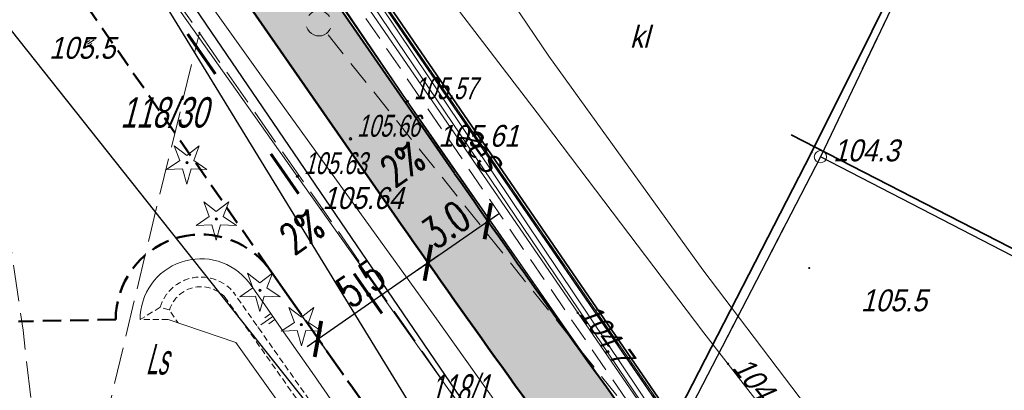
# Model space of a CAD drawing. Extents: x 6530721 to 6531385, y 5978377 to 5979143.
# Tile 49 of 146: x 6531007 to 6531047, y 5978706 to 5978721. Entities that reach past the tile are written whole.
import ezdxf

# ---------------------------------------------------------------- set-up
doc = ezdxf.new("R2010")
doc.units = 0
doc.set_wipeout_variables(frame=1)
for name, pattern in [('AB_rokocin 2014-08-13 AC2004$0$1.0_0.5', [1.5, 1, -0.5]), ('AB_rokocin 2014-08-13 AC2004$0$1.5_0.5', [2, 1.5, -0.5]), ('AB_rokocin 2014-08-13 AC2004$0$l217_500', [2, 1.5, -0.5]), ('AB_rokocin 2014-08-13 AC2004$0$l219_500', [0]), ('ACAD_ISO02W100', [15, 12, -3]), ('DASHED2', [0.375, 0.25, -0.125]), ('HIDDEN', [0.375, 0.25, -0.125])]:
    doc.linetypes.add(name, pattern=pattern)
for name, color, linetype, lineweight in [('A-T-OŚ-LBAT-FILL', 7, 'Continuous', 15), ('A-T-OŚ-LR1-CUT', 7, 'Continuous', 15), ('AB-chodnik obrzeża', 30, 'Continuous', 40), ('AB-krawędzie', 7, 'ACAD_ISO02W100', 50), ('AB-krawężnik', 7, 'Continuous', 50), ('AB-krawężnik obniżony', 34, 'DASHED2', 50), ('AB-pobocze', 191, 'Continuous', 20), ('AB-wymiarowa', 7, 'Continuous', 30), ('AB-wyp.ścieżka', 31, 'Continuous', 15), ('AB_rokocin 2014-08-13 AC2004$0$!arkusz4', 7, 'Continuous', 18), ('AB_rokocin 2014-08-13 AC2004$0$202-Punkt graniczny stabilizowany trwale', 7, 'Continuous', 18), ('AB_rokocin 2014-08-13 AC2004$0$210-Oznaczenie użytku', 7, 'Continuous', 18), ('AB_rokocin 2014-08-13 AC2004$0$211-Nr działki', 7, 'Continuous', 18), ('AB_rokocin 2014-08-13 AC2004$0$217-Granica konturu klasyfikcyjnego', 7, 'Continuous', 18), ('AB_rokocin 2014-08-13 AC2004$0$219-Linia granicy', 7, 'Continuous', 18), ('AB_rokocin 2014-08-13 AC2004$0$625-Punkt rzędnej przewodu-SEPOD', 7, 'Continuous', 18), ('AB_rokocin 2014-08-13 AC2004$0$625-Punkt rzędnej przewodu-SEPOD-Atr2', 7, 'Continuous', 18), ('AB_rokocin 2014-08-13 AC2004$0$626-Punkt rzędnej przewodu-STPOD', 7, 'Continuous', 18), ('AB_rokocin 2014-08-13 AC2004$0$626-Punkt rzędnej przewodu-STPOD-Atr2', 7, 'Continuous', 18), ('AB_rokocin 2014-08-13 AC2004$0$685-Osadnik kanal. lokalnej szambo - obrys-SK-Atr17', 7, 'Continuous', 18), ('AB_rokocin 2014-08-13 AC2004$0$903-Żywopłot', 7, 'Continuous', 18), ('AB_rokocin 2014-08-13 AC2004$0$drzewo iglaste (punkt)', 7, 'Continuous', 18), ('AB_rokocin 2014-08-13 AC2004$0$jezdnia (powierzchnia)', 7, 'Continuous', 18), ('AB_rokocin 2014-08-13 AC2004$0$krawężnik (linia)', 7, 'Continuous', 18), ('AB_rokocin 2014-08-13 AC2004$0$kółeczka', 1, 'Continuous', 18), ('AB_rokocin 2014-08-13 AC2004$0$ogrodzenie trwałe (linia)', 7, 'Continuous', 18), ('AB_rokocin 2014-08-13 AC2004$0$przewód elektroenergetyczny (linia)-SEPOD', 7, 'Continuous', 18), ('AB_rokocin 2014-08-13 AC2004$0$przewód elektroenergetyczny (linia)-SEPOD-Atr1', 7, 'Continuous', 18), ('AB_rokocin 2014-08-13 AC2004$0$przewód elektroenergetyczny - projektowany (linia)-SE', 7, 'Continuous', 18), ('AB_rokocin 2014-08-13 AC2004$0$przewód gazowy (linia)-SG', 7, 'Continuous', 18), ('AB_rokocin 2014-08-13 AC2004$0$przewód kanalizacyjny - projektowany (linia)-SK', 7, 'Continuous', 18), ('AB_rokocin 2014-08-13 AC2004$0$przewód telekomunikacyjny (linia)-STPOD', 7, 'Continuous', 18), ('AB_rokocin 2014-08-13 AC2004$0$przewód wodociągowy (linia)-SW', 7, 'Continuous', 18), ('AB_rokocin 2014-08-13 AC2004$0$punkt wysokościowy naturalny', 7, 'Continuous', 18), ('AB_rokocin 2014-08-13 AC2004$0$punkt wysokościowy naturalny-Atr2', 7, 'Continuous', 18), ('AB_rokocin 2014-08-13 AC2004$0$punkt wysokościowy sztuczny', 7, 'Continuous', 18), ('AB_rokocin 2014-08-13 AC2004$0$punkt wysokościowy sztuczny-Atr2', 7, 'Continuous', 18), ('AB_rokocin 2014-08-13 AC2004$0$wysokosci_asfalt', 7, 'Continuous', 18), ('ARDPLAN-2D-LBAT', 7, 'Continuous', 18), ('ARDPLAN-2D-LR1', 7, 'HIDDEN', 18), ('ARDPLAN-2D-LR2', 7, 'HIDDEN', 18), ('asf', 7, 'Continuous', 18), ('płot', 1, 'Continuous', 18)]:
    doc.layers.add(name, color=color, linetype=linetype, lineweight=lineweight)
doc.layers.add('gaOzPoziome', color=7, linetype='Continuous')
doc.styles.add('2.5mm', font='simplex.shx', dxfattribs={"width": 0.7, "height": 1.25})
doc.styles.add('AB_rokocin 2014-08-13 AC2004$0$Standard', font='txt')
doc.linetypes.add('AB_rokocin 2014-08-13 AC2004$0$902-500', pattern='A,3.75,0,[1,ksztalty.shx,S=0.5,R=0,X=0,Y=0],3.75', length=7.5)
doc.linetypes.add('AB_rokocin 2014-08-13 AC2004$0$903-500', pattern='A,0,-0.001,0,[6,ksztalty.shx,S=0.667,R=0,X=0,Y=0],-3', length=3.001)
doc.dimstyles.new('BINIO-25', dxfattribs={"dimscale": 0.5, "dimtxt": 1.25, "dimasz": 2.13, "dimexe": 1.5, "dimexo": 2, "dimgap": 0.5, "dimtad": 1, "dimdec": 1, "dimrnd": 0.0005, "dimzin": 4, "dimdsep": 46, "dimtxsty": '2.5mm', "dimblk": 'ARCHTICK', "dimcen": -5, "dimdle": 1.07, "dimclrd": 256, "dimclre": 256, "dimclrt": 256, "dimaunit": 2, "dimazin": 0, "dimtfac": 1, "dimtdec": 1, "dimtmove": 0, "dimatfit": 3, "dimldrblk": 'NONE', "dimfxl": 1.5, "dimtolj": 1, "dimlwd": -1, "dimlwe": -1, "dimarcsym": 0})

# ---------------------------------------------------------------- blocks, each defined once
blk = doc.blocks.new('_ArchTick')
at = {"color": 0, "linetype": 'ByBlock', "const_width": 0.15}
blk.add_lwpolyline([(-0.5, -0.5), (0.5, 0.5)], dxfattribs=at)
blk = doc.blocks.new('*D109')
at = {"layer": 'AB-wymiarowa'}
for p, q in [((6531022.867, 5978712.275), (6531024.09, 5978710.512)), ((6531018.705, 5978707.687), (6531024.102, 5978711.433)), ((6531018.349, 5978709.139), (6531019.572, 5978707.376))]:
    blk.add_line(p, q, dxfattribs=at)
at = {"layer": 'Defpoints', "color": 0}
for p in [(6531022.297, 5978713.096), (6531023.663, 5978711.128), (6531017.778, 5978709.961)]:
    blk.add_point(p, dxfattribs=at)
at = {"layer": 'AB-wymiarowa', "xscale": 1.065, "yscale": 1.065, "zscale": 1.065}
for p, rotation in [((6531023.663, 5978711.128), 34.75700572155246), ((6531019.144, 5978707.992), 214.7570057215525)]:
    blk.add_blockref('_ArchTick', p, dxfattribs=dict(at, rotation=rotation))
at = {"layer": 'AB-wymiarowa', "insert": (6531020.905, 5978710.279), "char_height": 1.25, "attachment_point": 5, "rotation": 34.757, "style": '2.5mm'}
blk.add_mtext('\\A1;5.5', dxfattribs=at)
blk = doc.blocks.new('_None')
blk = doc.blocks.new('*D113')
at = {"layer": 'AB-wymiarowa'}
for p, q in [((6531025.332, 5978713.985), (6531026.555, 5978712.222)), ((6531023.223, 5978710.823), (6531026.567, 5978713.143)), ((6531022.867, 5978712.275), (6531024.09, 5978710.512))]:
    blk.add_line(p, q, dxfattribs=at)
at = {"layer": 'Defpoints', "color": 0}
for p in [(6531024.762, 5978714.806), (6531022.297, 5978713.096), (6531026.128, 5978712.838)]:
    blk.add_point(p, dxfattribs=at)
at = {"layer": 'AB-wymiarowa', "xscale": 1.065, "yscale": 1.065, "zscale": 1.065}
for p, rotation in [((6531026.128, 5978712.838), 34.75696992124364), ((6531023.663, 5978711.128), 214.7569699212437)]:
    blk.add_blockref('_ArchTick', p, dxfattribs=dict(at, rotation=rotation))
at = {"layer": 'AB-wymiarowa', "insert": (6531024.396, 5978712.702), "char_height": 1.25, "attachment_point": 5, "rotation": 34.757, "style": '2.5mm'}
blk.add_mtext('\\A1;3.0', dxfattribs=at)
blk = doc.blocks.new('Slope Pattern - Lines - Short')
for p, q in [((0, 25), (50, 25)), ((0, 0), (100, 0)), ((0, -25), (50, -25))]:
    blk.add_line(p, q)
blk.add_point((125, 0))
blk = doc.blocks.new('Slope Pattern - Lines')
for p, q in [((0, 25), (50, 25)), ((0, 0), (100, 0)), ((0, -25), (50, -25))]:
    blk.add_line(p, q)
blk = doc.blocks.new('AB_rokocin 2014-08-13 AC2004$0$WSP')
at = {"layer": 'AB_rokocin 2014-08-13 AC2004$0$kółeczka', "color": 0, "linetype": 'Continuous'}
blk.add_circle((0, 0), 0.1, dxfattribs=at)
blk = doc.blocks.new('AB_rokocin 2014-08-13 AC2004$0$PW01')
at = {"linetype": 'Continuous', "lineweight": 13}
h = blk.add_hatch(color=0, dxfattribs=at)
edge = h.paths.add_edge_path()
edge.add_arc((0, 0), 0.045, 0, 360)
blk = doc.blocks.new('AB_rokocin 2014-08-13 AC2004$0$OP011')
at = {"linetype": 'Continuous', "lineweight": 13}
h = blk.add_hatch(color=0, dxfattribs=at)
edge = h.paths.add_edge_path()
edge.add_arc((0, 0), 0.05, 0, 360)
at = {"color": 0, "linetype": 'Continuous', "lineweight": 13}
for p, q in [((-0.283, 0.093), (-0.512, 0.706)), ((-0.512, 0.706), (0, 0.299)), ((0, 0.299), (0.512, 0.706)), ((0.512, 0.706), (0.283, 0.093)), ((-0.828, -0.268), (-0.283, 0.093)), ((0.283, 0.093), (0.828, -0.268)), ((-0.175, -0.24), (-0.828, -0.268)), ((0, -0.87), (-0.175, -0.24)), ((0.175, -0.24), (0, -0.87)), ((0.828, -0.268), (0.175, -0.24))]:
    blk.add_line(p, q, dxfattribs=at)
blk = doc.blocks.new('AB_rokocin 2014-08-13 AC2004$0$PW02')
at = {"linetype": 'Continuous', "lineweight": 13}
h = blk.add_hatch(color=0, dxfattribs=at)
edge = h.paths.add_edge_path()
edge.add_arc((0, 0), 0.045, 0, 360)
blk = doc.blocks.new('AB_rokocin 2014-08-13 AC2004$0$621')
at = {"linetype": 'Continuous', "lineweight": 0}
h = blk.add_hatch(color=0, dxfattribs=at)
edge = h.paths.add_edge_path()
edge.add_arc((0, 0), 0.05, 0, 360)
blk = doc.blocks.new('AB_rokocin 2014-08-13 AC2004$0$202')
at = {"color": 0, "linetype": 'Continuous', "lineweight": 0}
blk.add_circle((0, 0), 0.25, dxfattribs=at)
blk = doc.blocks.new('AB_rokocin 2014-08-13 AC2004')
at = {"layer": 'AB_rokocin 2014-08-13 AC2004$0$217-Granica konturu klasyfikcyjnego', "color": 3, "linetype": 'AB_rokocin 2014-08-13 AC2004$0$l217_500', "lineweight": 18, "flags": 128}
for points in [[(6531002.79, 5978738.21), (6531039.73, 5978683.94)], [(6531002.79, 5978738.21), (6531039.73, 5978683.94)], [(6531002.79, 5978738.21), (6531026.96, 5978698.72)], [(6531002.79, 5978738.21), (6531026.96, 5978698.72)], [(6531014.8, 5978732.03), (6531033.94, 5978704.15)], [(6531014.8, 5978732.03), (6531033.94, 5978704.15)], [(6531039.8, 5978715.49), (6531046.91, 5978730.41)], [(6531039.8, 5978715.49), (6531046.91, 5978730.41)], [(6531033.94, 5978704.15), (6531039.8, 5978715.49)], [(6531033.94, 5978704.15), (6531039.8, 5978715.49)], [(6531039.8, 5978715.49), (6531091.3, 5978688.87)], [(6531039.8, 5978715.49), (6531091.3, 5978688.87)]]:
    blk.add_lwpolyline(points, dxfattribs=at)
at = {"layer": 'AB_rokocin 2014-08-13 AC2004$0$219-Linia granicy', "color": 92, "linetype": 'AB_rokocin 2014-08-13 AC2004$0$l219_500', "lineweight": 30, "flags": 128}
for points in [[(6531039.73, 5978683.94), (6531002.79, 5978738.21)], [(6531039.73, 5978683.94), (6531002.79, 5978738.21)], [(6531026.96, 5978698.72), (6531002.79, 5978738.21)], [(6531026.96, 5978698.72), (6531002.79, 5978738.21)], [(6531033.94, 5978704.15), (6531014.8, 5978732.03)], [(6531033.94, 5978704.15), (6531014.8, 5978732.03)], [(6531046.91, 5978730.41), (6531039.8, 5978715.49)], [(6531046.91, 5978730.41), (6531039.8, 5978715.49)], [(6531064.84, 5978647.14), (6531003.58, 5978724.41)], [(6531039.8, 5978715.49), (6531033.94, 5978704.15)], [(6531039.8, 5978715.49), (6531033.94, 5978704.15)], [(6531091.3, 5978688.87), (6531039.8, 5978715.49)], [(6531091.3, 5978688.87), (6531039.8, 5978715.49)]]:
    blk.add_lwpolyline(points, dxfattribs=at)
at = {"layer": 'AB_rokocin 2014-08-13 AC2004$0$903-Żywopłot', "color": 7, "linetype": 'AB_rokocin 2014-08-13 AC2004$0$903-500', "lineweight": 18, "flags": 128}
blk.add_lwpolyline([(6531033.42, 5978703.94), (6531018.51, 5978726.02)], dxfattribs=at)
at = {"layer": 'AB_rokocin 2014-08-13 AC2004$0$jezdnia (powierzchnia)', "color": 252, "linetype": 'AB_rokocin 2014-08-13 AC2004$0$1.5_0.5', "lineweight": 18, "flags": 128}
for points in [[(6531003.03, 5978736.78), (6531003.48, 5978733.03), (6531004.98, 5978722.8), (6531006.22, 5978713.82), (6531007.02, 5978708.35), (6531007.56, 5978703.57), (6531008.31, 5978694.82), (6531009.13, 5978683.57), (6531009.71, 5978674.09), (6531009.86, 5978664.82)], [(6531012.57, 5978664.3), (6531012.64, 5978668.75), (6531012.43, 5978674.33), (6531011.98, 5978681.79), (6531011.32, 5978690.33), (6531010.8, 5978697.76), (6531010.3, 5978704.12), (6531012.24, 5978712.29), (6531014.27, 5978720.59)]]:
    blk.add_lwpolyline(points, dxfattribs=at)
at = {"layer": 'AB_rokocin 2014-08-13 AC2004$0$krawężnik (linia)', "color": 252, "linetype": 'Continuous', "lineweight": 18, "flags": 128}
blk.add_lwpolyline([(6531068.72, 5978657.15), (6531062.15, 5978664.55), (6531049.49, 5978680.52), (6531035.66, 5978699.36), (6531024.09, 5978715.9), (6531011.56, 5978734.19), (6530996.95, 5978755.35), (6530989.3, 5978766.44), (6530983.73, 5978774.55), (6530972.45, 5978791.39), (6530968.42, 5978797.31), (6530960.29, 5978809.3)], dxfattribs=at)
at = {"layer": 'AB_rokocin 2014-08-13 AC2004$0$krawężnik (linia)', "color": 252, "linetype": 'AB_rokocin 2014-08-13 AC2004$0$1.5_0.5', "lineweight": 18, "flags": 128}
blk.add_lwpolyline([(6531298.927, 5978448.648), (6531287.37, 5978458.4), (6531270.37, 5978472.52), (6531253.02, 5978487.1), (6531235.13, 5978502.07), (6531218, 5978516.55), (6531200.82, 5978530.83), (6531185.47, 5978543.6), (6531169.49, 5978556.94), (6531153.58, 5978570.32), (6531137.12, 5978583.98), (6531120.57, 5978598.02), (6531104.7, 5978612.02), (6531087.1, 5978628.88), (6531072.14, 5978644.66), (6531057.88, 5978660.99), (6531044.81, 5978677.43), (6531031.41, 5978696.08), (6531019.33, 5978713.34), (6531007.09, 5978730.85), (6530994.02, 5978749.9), (6530984.23, 5978764.08), (6530979.36, 5978771.32), (6530967.75, 5978788.45), (6530955.81, 5978806), (6530943.89, 5978823.43), (6530932.03, 5978840.69), (6530923.54, 5978853.19), (6530919.06, 5978859.93)], dxfattribs=at)
at = {"layer": 'AB_rokocin 2014-08-13 AC2004$0$kółeczka', "color": 7, "linetype": 'ByBlock'}
for p in [(6531022.819, 5978717.767, 105.574), (6531022.819, 5978717.767, 105.574), (6531022.819, 5978717.767, 105.574), (6531020.482, 5978716.225, 105.656), (6531020.482, 5978716.225, 105.656), (6531020.482, 5978716.225, 105.656), (6531013.762, 5978715.242), (6531013.762, 5978715.242), (6531013.762, 5978715.242), (6531018.294, 5978714.684, 105.631), (6531018.294, 5978714.684, 105.631), (6531018.294, 5978714.684, 105.631), (6531014.962, 5978712.932), (6531014.962, 5978712.932), (6531014.962, 5978712.932), (6531016.758, 5978709.996), (6531016.758, 5978709.996), (6531016.758, 5978709.996), (6531018.465, 5978708.581), (6531018.465, 5978708.581), (6531018.465, 5978708.581)]:
    blk.add_point(p, dxfattribs=at)
at = {"layer": 'AB_rokocin 2014-08-13 AC2004$0$kółeczka', "color": 1, "linetype": 'ByBlock'}
for p in [(6531022.819, 5978717.767, 105.574), (6531020.482, 5978716.225, 105.656), (6531013.762, 5978715.242), (6531018.294, 5978714.684, 105.631), (6531014.962, 5978712.932), (6531016.758, 5978709.996), (6531018.465, 5978708.581)]:
    blk.add_point(p, dxfattribs=at)
at = {"layer": 'AB_rokocin 2014-08-13 AC2004$0$ogrodzenie trwałe (linia)', "color": 252, "linetype": 'AB_rokocin 2014-08-13 AC2004$0$902-500', "lineweight": 35, "flags": 128}
for points in [[(6531040.81, 5978802.39), (6531039, 5978800.16), (6531036.52, 5978797.32), (6531032.64, 5978793), (6531031.99, 5978792.22), (6531028.23, 5978787.99), (6531023.91, 5978782.34), (6531022.84, 5978781.16), (6531019.25, 5978776.56), (6531018.45, 5978775.2), (6531015.04, 5978770.97), (6531046.86, 5978730.59), (6531039.44, 5978715.67), (6531033.78, 5978704.64), (6531018.6, 5978726.77), (6531018.12, 5978727.63), (6531015.98, 5978730.61), (6531012.74, 5978734.92), (6531010.83, 5978737.95), (6531010.09, 5978738.95), (6531000.92, 5978751.92), (6531009.07, 5978762.86), (6531009.68, 5978763.74), (6531015.04, 5978770.97)], [(6531045.101, 5978691.925), (6531047.221, 5978691.485), (6531049.551, 5978688.915), (6531049.611, 5978686.915), (6531050.431, 5978685.935), (6531071.021, 5978663.165), (6531076.281, 5978663.625), (6531090.021, 5978689.945), (6531038.601, 5978716.395)]]:
    blk.add_lwpolyline(points, dxfattribs=at)
at = {"layer": 'AB_rokocin 2014-08-13 AC2004$0$przewód elektroenergetyczny (linia)-SEPOD', "color": 1, "linetype": 'Continuous', "lineweight": 18, "flags": 128}
blk.add_lwpolyline([(6531016.57, 5978774.92), (6530999.78, 5978752.35), (6531009.61, 5978738.01), (6531012.53, 5978734.1), (6531018.44, 5978725.66), (6531033.46, 5978703.79), (6531047.58, 5978687.83), (6531071.83, 5978661.18), (6531077.69, 5978661.73), (6531081.66, 5978668.68), (6531091.97, 5978688.52), (6531101.98, 5978708.16), (6531112.22, 5978727.55), (6531122.08, 5978747.33), (6531132, 5978765.74), (6531132.11, 5978766.31), (6531132.42, 5978767.25), (6531132.14, 5978777.68), (6531136.89, 5978786.86), (6531137.71, 5978789.05)], dxfattribs=at)
at = {"layer": 'AB_rokocin 2014-08-13 AC2004$0$przewód elektroenergetyczny - projektowany (linia)-SE', "color": 1, "linetype": 'AB_rokocin 2014-08-13 AC2004$0$1.0_0.5', "lineweight": 18, "flags": 128}
blk.add_lwpolyline([(6530826.972, 5978708.68), (6530827.24, 5978709.09), (6530834.58, 5978722.01), (6530844.3, 5978737.61), (6530851.06, 5978748.63), (6530857.75, 5978759.14), (6530864.58, 5978771.22), (6530872.94, 5978786.68), (6530885.26, 5978812.96), (6530898.25, 5978841.23), (6530902.68, 5978856.6), (6530904.26, 5978865.5), (6530895.64, 5978867.12), (6530896.81, 5978878.73), (6530897.37, 5978886.45), (6530914.59, 5978888.09), (6530916.6, 5978883.13), (6530918.66, 5978878.97), (6530922.67, 5978870.07), (6530922.8, 5978868.04), (6530926.81, 5978860.82), (6530928.6, 5978857.83), (6530930.08, 5978855.53), (6530931.41, 5978853.22), (6530934.81, 5978847.74), (6530938.18, 5978842.74), (6530940.61, 5978838.92), (6530943.7, 5978834.57), (6530946.08, 5978831.07), (6530948, 5978828.22), (6530952.41, 5978821.5), (6530956.94, 5978815.04), (6530960.54, 5978809.91), (6530964.29, 5978804.42), (6530967.77, 5978799.56), (6530971.05, 5978794.9), (6530973.84, 5978790.63), (6530976.58, 5978786.57), (6530980.58, 5978780.71), (6530982.7, 5978777.62), (6530985.22, 5978773.81), (6530988.34, 5978769.04), (6530989.92, 5978766.7), (6530990.46, 5978765.93), (6530990.37, 5978765.15), (6530991.83, 5978763.13), (6530996.06, 5978757.13), (6530999.57, 5978752.09), (6531000.82, 5978750.32), (6531001.94, 5978748.65), (6531002.55, 5978747.77), (6531005.3, 5978743.83), (6531008.21, 5978739.6), (6531012.63, 5978733.34), (6531017.03, 5978727.14), (6531023.63, 5978717.51), (6531029.4, 5978709.03), (6531033.24, 5978703.44), (6531036.36, 5978699.89), (6531039.9, 5978695.78), (6531042.87, 5978692.37), (6531049.22, 5978685.3), (6531061.9, 5978670.96), (6531061.63, 5978668.76), (6531063.68, 5978666.4), (6531066.09, 5978666.33), (6531071.01, 5978660.91), (6531074.47, 5978660.91), (6531079.98, 5978654.09), (6531082.92, 5978659.36), (6531086.03, 5978664.59), (6531092.01, 5978675.8), (6531094.55, 5978679.72)], dxfattribs=at)
at = {"layer": 'AB_rokocin 2014-08-13 AC2004$0$przewód gazowy (linia)-SG', "color": 40, "linetype": 'Continuous', "lineweight": 18, "flags": 128}
blk.add_lwpolyline([(6531001.96, 5978749.82), (6531005.67, 5978744.55), (6531017.08, 5978728.64), (6531033.01, 5978704.89), (6531037.22, 5978700.26), (6531037.37, 5978697.73), (6531043.31, 5978690.7), (6531049.47, 5978683.23), (6531056.15, 5978675.72), (6531060.93, 5978670.72), (6531060.33, 5978668.65), (6531063.2, 5978665.69), (6531065.19, 5978665.81), (6531070.76, 5978659.91), (6531072.95, 5978658.8), (6531074.6, 5978657.97), (6531080.81, 5978652.12), (6531080.91, 5978650.97), (6531084.5, 5978646.86), (6531093.79, 5978637.27), (6531095.38, 5978634.13)], dxfattribs=at)
at = {"layer": 'AB_rokocin 2014-08-13 AC2004$0$przewód kanalizacyjny - projektowany (linia)-SK', "color": 32, "linetype": 'AB_rokocin 2014-08-13 AC2004$0$1.0_0.5', "lineweight": 18, "flags": 128}
blk.add_lwpolyline([(6531019.49, 5978720.56), (6531019.4, 5978720.5), (6531019.29, 5978720.47), (6531019.18, 5978720.46), (6531019.08, 5978720.47), (6531018.97, 5978720.5), (6531018.88, 5978720.56), (6531018.79, 5978720.63), (6531018.73, 5978720.72), (6531018.68, 5978720.81), (6531018.66, 5978720.92), (6531018.66, 5978721.03), (6531018.68, 5978721.14), (6531018.73, 5978721.24), (6531018.79, 5978721.33), (6531018.87, 5978721.4), (6531018.96, 5978721.46), (6531019.07, 5978721.49), (6531019.18, 5978721.5), (6531019.28, 5978721.49), (6531019.39, 5978721.46), (6531019.48, 5978721.4), (6531019.57, 5978721.33), (6531019.63, 5978721.24), (6531019.68, 5978721.15), (6531019.7, 5978721.04), (6531019.7, 5978720.93), (6531019.68, 5978720.82), (6531019.63, 5978720.72), (6531019.57, 5978720.63)], close=True, dxfattribs=at)
blk.add_lwpolyline([(6531019.56, 5978720.5), (6531055.45, 5978675.64)], dxfattribs=at)
at = {"layer": 'AB_rokocin 2014-08-13 AC2004$0$przewód telekomunikacyjny (linia)-STPOD', "color": 30, "linetype": 'Continuous', "lineweight": 18, "flags": 128}
for points in [[(6530955.77, 5978804.1), (6530961.97, 5978795.05), (6530970.08, 5978783.46), (6530973.57, 5978779.14), (6530978.35, 5978772.17), (6530984.57, 5978763.52), (6530989.96, 5978755.52), (6530995.69, 5978748.09), (6531001.69, 5978739.66), (6531009.7, 5978728.8), (6531016.82, 5978718.8), (6531023.95, 5978708.92), (6531029.88, 5978700.57), (6531034.71, 5978694.17), (6531041.7, 5978685.57), (6531049.69, 5978676.16), (6531058.59, 5978664.46)], [(6531001.7, 5978753.69), (6531001.1, 5978752.3), (6531006.22, 5978745.24), (6531010.89, 5978738.97), (6531016.93, 5978731.39), (6531020.97, 5978726.4), (6531022.58, 5978724.59), (6531028.16, 5978717.3), (6531035.01, 5978708.25), (6531041.44, 5978699.96), (6531046.74, 5978693.24), (6531050.94, 5978687.69), (6531056.58, 5978680.42), (6531060.67, 5978675.2), (6531065.43, 5978668.89), (6531068.98, 5978664.28)]]:
    blk.add_lwpolyline(points, dxfattribs=at)
at = {"layer": 'AB_rokocin 2014-08-13 AC2004$0$przewód wodociągowy (linia)-SW', "color": 5, "linetype": 'Continuous', "lineweight": 18, "flags": 128}
blk.add_lwpolyline([(6530994.24, 5978760.05), (6530996.5, 5978757.15), (6531000.78, 5978751.8), (6531003.91, 5978748.96), (6531007.61, 5978745.04), (6531012.73, 5978739.64), (6531015.32, 5978737.26), (6531019.88, 5978732.34), (6531022.92, 5978728.41), (6531025.7, 5978723.98), (6531028.63, 5978719.63), (6531034.97, 5978710.84), (6531039.83, 5978704.42), (6531041.69, 5978702.12), (6531047.7, 5978694.68), (6531052.05, 5978688.38), (6531056.3, 5978683.5), (6531059.09, 5978679.72), (6531062.92, 5978674.36), (6531067, 5978669.11), (6531070.33, 5978664.78)], dxfattribs=at)
at = {"layer": 'AB_rokocin 2014-08-13 AC2004$0$202-Punkt graniczny stabilizowany trwale', "color": 7, "linetype": 'Continuous', "lineweight": 18, "rotation": 171.887}
blk.add_blockref('AB_rokocin 2014-08-13 AC2004$0$202', (6531039.8, 5978715.49), dxfattribs=at)
at = {"layer": 'AB_rokocin 2014-08-13 AC2004$0$625-Punkt rzędnej przewodu-SEPOD', "color": 1, "linetype": 'Continuous', "lineweight": 18}
blk.add_blockref('AB_rokocin 2014-08-13 AC2004$0$621', (6531029.82, 5978709.07), dxfattribs=at)
at = {"layer": 'AB_rokocin 2014-08-13 AC2004$0$626-Punkt rzędnej przewodu-STPOD', "color": 30, "linetype": 'Continuous', "lineweight": 18}
blk.add_blockref('AB_rokocin 2014-08-13 AC2004$0$621', (6531036, 5978706.97), dxfattribs=at)
at = {"layer": 'AB_rokocin 2014-08-13 AC2004$0$drzewo iglaste (punkt)', "color": 94, "linetype": 'Continuous', "lineweight": 13}
for p in [(6531013.751, 5978715.235), (6531014.961, 5978712.932), (6531016.756, 5978709.997), (6531018.465, 5978708.583)]:
    blk.add_blockref('AB_rokocin 2014-08-13 AC2004$0$OP011', p, dxfattribs=at)
at = {"layer": 'AB_rokocin 2014-08-13 AC2004$0$kółeczka', "color": 252, "linetype": 'Continuous', "xscale": 0.5, "yscale": 0.5, "zscale": 0.5}
for p in [(6531022.819, 5978717.767), (6531020.482, 5978716.225), (6531013.762, 5978715.242), (6531018.294, 5978714.684), (6531014.962, 5978712.932), (6531016.758, 5978709.996), (6531018.465, 5978708.581)]:
    blk.add_blockref('AB_rokocin 2014-08-13 AC2004$0$WSP', p, dxfattribs=at)
at = {"layer": 'AB_rokocin 2014-08-13 AC2004$0$punkt wysokościowy naturalny', "color": 7, "linetype": 'Continuous', "lineweight": 13}
for p in [(6531014.27, 5978720.59), (6531039.44, 5978715.67), (6531039.34, 5978710.91)]:
    blk.add_blockref('AB_rokocin 2014-08-13 AC2004$0$PW01', p, dxfattribs=at)
at = {"layer": 'AB_rokocin 2014-08-13 AC2004$0$punkt wysokościowy sztuczny', "color": 7, "linetype": 'Continuous', "lineweight": 13}
for p in [(6531024.09, 5978715.9), (6531019.33, 5978713.34)]:
    blk.add_blockref('AB_rokocin 2014-08-13 AC2004$0$PW02', p, dxfattribs=at)
at = {"layer": 'AB_rokocin 2014-08-13 AC2004$0$210-Oznaczenie użytku', "color": 7, "linetype": 'Continuous', "lineweight": 20, "style": 'AB_rokocin 2014-08-13 AC2004$0$Standard', "oblique": 15, "width": 0.512}
blk.add_text('Ls', height=1.25, dxfattribs=at).set_placement((6531012.06, 5978706.53))
at = {"layer": 'AB_rokocin 2014-08-13 AC2004$0$211-Nr działki', "color": 92, "linetype": 'Continuous', "lineweight": 30, "style": 'AB_rokocin 2014-08-13 AC2004$0$Standard', "oblique": 15}
for s, width, p in [('118/30', 0.699, (6531011.02, 5978716.69)), ('118/1', 0.579, (6531023.72, 5978705.29))]:
    blk.add_text(s, height=1.25, dxfattribs=dict(at, width=width)).set_placement(p)
at = {"layer": 'AB_rokocin 2014-08-13 AC2004$0$625-Punkt rzędnej przewodu-SEPOD-Atr2', "color": 1, "linetype": 'ByBlock', "lineweight": 20, "style": 'AB_rokocin 2014-08-13 AC2004$0$Standard', "oblique": 15, "width": 0.9}
blk.add_text('104.7', height=0.9, rotation=305.264, dxfattribs=at).set_placement((6531029.85, 5978709.04))
at = {"layer": 'AB_rokocin 2014-08-13 AC2004$0$626-Punkt rzędnej przewodu-STPOD-Atr2', "color": 30, "linetype": 'ByBlock', "lineweight": 20, "style": 'AB_rokocin 2014-08-13 AC2004$0$Standard', "oblique": 15, "width": 0.9}
blk.add_text('104.8', height=0.9, rotation=308.575, dxfattribs=at).set_placement((6531036.14, 5978706.8))
at = {"layer": 'AB_rokocin 2014-08-13 AC2004$0$685-Osadnik kanal. lokalnej szambo - obrys-SK-Atr17', "color": 7, "linetype": 'ByBlock', "lineweight": 20, "style": 'AB_rokocin 2014-08-13 AC2004$0$Standard', "oblique": 15, "width": 0.9}
blk.add_text('kl', height=0.9, dxfattribs=at).set_placement((6531031.97, 5978719.98))
at = {"layer": 'AB_rokocin 2014-08-13 AC2004$0$przewód elektroenergetyczny (linia)-SEPOD-Atr1', "color": 1, "linetype": 'ByBlock', "lineweight": 20, "style": 'AB_rokocin 2014-08-13 AC2004$0$Standard', "oblique": 15, "width": 0.9}
blk.add_text('2eS', height=0.9, rotation=305.264, dxfattribs=at).set_placement((6531024.86, 5978716.32))
at = {"layer": 'AB_rokocin 2014-08-13 AC2004$0$punkt wysokościowy naturalny-Atr2', "color": 252, "linetype": 'ByBlock', "lineweight": 20, "style": 'AB_rokocin 2014-08-13 AC2004$0$Standard', "oblique": 15, "width": 0.9}
for s, p in [('105.5', (6531008.09, 5978719.52)), ('104.3', (6531040.32, 5978715.3)), ('105.5', (6531041.46, 5978709.13))]:
    blk.add_text(s, height=0.9, dxfattribs=at).set_placement(p)
at = {"layer": 'AB_rokocin 2014-08-13 AC2004$0$punkt wysokościowy sztuczny-Atr2', "color": 252, "linetype": 'ByBlock', "lineweight": 20, "style": 'AB_rokocin 2014-08-13 AC2004$0$Standard', "oblique": 15, "width": 0.9}
for s, p in [('105.61', (6531024.09, 5978715.9)), ('105.64', (6531019.33, 5978713.34))]:
    blk.add_text(s, height=0.9, dxfattribs=at).set_placement(p)
at = {"layer": 'AB_rokocin 2014-08-13 AC2004$0$wysokosci_asfalt', "color": 252, "linetype": 'ByBlock', "lineweight": 20, "style": 'AB_rokocin 2014-08-13 AC2004$0$Standard', "oblique": 15, "width": 0.7}
for s, p in [('105.57', (6531023.089, 5978717.857)), ('105.66', (6531020.752, 5978716.315)), ('105.63', (6531018.564, 5978714.774))]:
    blk.add_text(s, height=0.9, dxfattribs=at).set_placement(p)
at = {"linetype": 'ByBlock'}
blk.add_wipeout([(6530875.993, 5978760.343), (6530918.965, 5978786.026), (6531046.134, 5978573.254), (6531003.162, 5978547.571)], dxfattribs=at).dxf.layer = 'AB_rokocin 2014-08-13 AC2004$0$!arkusz4'

msp = doc.modelspace()

# ---------------------------------------------------------------- hatches: boundary and pattern name
at = {"layer": 'AB-wyp.ścieżka'}
msp.add_hatch(color=256, dxfattribs=at).paths.add_polyline_path([(6531024.762, 5978714.806), (6531014.588, 5978729.468), (6531013.768, 5978728.898), (6531013.264, 5978726.114), (6531022.297, 5978713.096, 0.015353), (6531040.464, 5978688.559), (6531043.251, 5978688.262), (6531046.101, 5978690.606), (6531045.098, 5978691.723), (6531044.67, 5978691.371, -0.421127), (6531041.825, 5978691.682, -0.014539)])

# ---------------------------------------------------------------- next in the draw order: block references
at = {"layer": 'AB-wymiarowa'}
msp.add_blockref('AB_rokocin 2014-08-13 AC2004', (0, 0), dxfattribs=at)

# ---------------------------------------------------------------- next in the draw order: linework, layer by layer
at = {"layer": 'AB-chodnik obrzeża'}
msp.add_line((6531024.762, 5978714.806), (6531017.898, 5978724.699), dxfattribs=at)
msp.add_arc((6531430.827, 5978996.577), 494.25, 214.75699, 218.08895, dxfattribs=at)
at = {"layer": 'AB-krawędzie', "ltscale": 0.1}
msp.add_lwpolyline([(6531065.451, 5978651.238, -0.037665), (6531017.778, 5978709.961), (6531017.11, 5978710.924)], format="xyb", dxfattribs=at)
at = {"layer": 'AB-krawężnik', "flags": 128}
msp.add_lwpolyline([(6531040.464, 5978688.559, -0.015353), (6531022.297, 5978713.096), (6531013.264, 5978726.114)], format="xyb", dxfattribs=at)
at = {"layer": 'AB-krawężnik obniżony', "ltscale": 3}
msp.add_line((6531010.83, 5978708.79), (6531006.829, 5978708.714), dxfattribs=at)
at = {"layer": 'AB-krawężnik obniżony', "ltscale": 3, "flags": 128}
msp.add_lwpolyline([(6531017.11, 5978710.924), (6531003.048, 5978731.188)], dxfattribs=at)
msp.add_lwpolyline([(6531010.83, 5978708.79, -0.712732), (6531017.085, 5978710.949)], format="xyb", dxfattribs=at)
at = {"layer": 'AB-pobocze', "ltscale": 3}
for points in [[(6531011.83, 5978708.79, -0.712732), (6531016.298, 5978710.333, -0.712732)], [(6531064.725, 5978650.552, -0.037665), (6531016.957, 5978709.391), (6531016.302, 5978710.335)]]:
    msp.add_lwpolyline(points, format="xyb", dxfattribs=at)
at = {"layer": 'ARDPLAN-2D-LBAT', "flags": 128}
for points in [[(6531015.761, 5978707.846), (6531012.98, 5978708.79)], [(6531064.323, 5978648.683), (6531061.012, 5978652.352), (6531057.191, 5978656.789), (6531055.235, 5978659.144), (6531052.272, 5978662.469), (6531049.338, 5978665.819), (6531046.439, 5978669.199), (6531043.504, 5978672.3), (6531040.49, 5978675.609), (6531037.279, 5978679.49), (6531034.243, 5978683.464), (6531032.3, 5978685.952), (6531029.299, 5978690.119), (6531025.77, 5978694.439), (6531022.362, 5978698.854), (6531019.001, 5978703.306), (6531015.761, 5978707.846)]]:
    msp.add_lwpolyline(points, dxfattribs=at)
at = {"layer": 'ARDPLAN-2D-LR1', "flags": 128}
for points in [[(6531012.655, 5978709.297, -0.607395), (6531015.708, 5978709.87)], [(6531013.038, 5978709.181, -0.607395), (6531015.393, 5978709.623)]]:
    msp.add_lwpolyline(points, format="xyb", dxfattribs=at)
for points in [[(6531037.786, 5978679.891), (6531026.435, 5978694.935), (6531023.132, 5978699.415), (6531019.878, 5978703.931), (6531015.677, 5978709.9)], [(6531012.98, 5978708.79), (6531011.83, 5978708.79), (6531012.655, 5978709.297), (6531013.038, 5978709.181), (6531013.396, 5978708.649)]]:
    msp.add_lwpolyline(points, dxfattribs=at)
at = {"layer": 'ARDPLAN-2D-LR2', "flags": 128}
msp.add_lwpolyline([(6531037.471, 5978679.644), (6531026.114, 5978694.696), (6531022.809, 5978699.179), (6531019.552, 5978703.699), (6531015.348, 5978709.672)], dxfattribs=at)
at = {"layer": 'asf', "lineweight": 18, "flags": 128}
for points in [[(6531074.874, 5978656.69), (6531074.01, 5978655.936), (6531073.121, 5978655.476), (6531072.163, 5978655.32), (6531071.107, 5978655.481), (6531070.182, 5978655.843), (6531069.342, 5978656.415), (6531068.708, 5978657.191), (6531061.762, 5978665.101), (6531053.568, 5978675.158), (6531048.56, 5978681.982), (6531045.221, 5978686.198), (6531042.353, 5978690.072), (6531037.51, 5978696.797), (6531032.504, 5978703.845), (6531022.819, 5978717.767), (6531014.826, 5978729.598), (6531011.619, 5978734.226), (6531007.381, 5978740.416), (6530999.542, 5978751.742)], [(6531085.665, 5978630.32), (6531076.384, 5978639.997), (6531073.994, 5978642.577), (6531073.12, 5978642.537), (6531071.944, 5978642.544), (6531070.649, 5978642.382), (6531068.739, 5978641.713), (6531067.247, 5978643.543), (6531065.162, 5978646.862), (6531065.888, 5978647.457), (6531066.375, 5978648.112), (6531066.609, 5978648.94), (6531066.554, 5978649.987), (6531066.627, 5978650.829), (6531057.661, 5978661.293), (6531049.197, 5978671.691), (6531041.036, 5978682.523), (6531033.268, 5978693.152), (6531027.974, 5978701.029), (6531018.294, 5978714.684), (6531010.213, 5978726.099), (6531002.46, 5978737.096), (6530994.891, 5978748.504)]]:
    msp.add_lwpolyline(points, dxfattribs=at)
at = {"layer": 'gaOzPoziome', "color": 7, "const_width": 0.12, "flags": 128}
for points in [[(6531014.926, 5978718.895), (6531013.786, 5978720.538)], [(6531018.347, 5978713.965), (6531017.207, 5978715.608)]]:
    msp.add_lwpolyline(points, dxfattribs=at)
msp.add_lwpolyline([(6531021.775, 5978709.041, -0.001), (6531020.628, 5978710.679)], format="xyb", dxfattribs=at)
at = {"layer": 'płot', "lineweight": 18, "flags": 128}
msp.add_lwpolyline([(6530929.827, 5978856.272), (6530937.918, 5978844.469), (6530945.94, 5978832.668), (6530953.859, 5978820.973), (6530962.245, 5978808.571), (6530969.91, 5978797.159), (6530972.295, 5978798.946), (6530975.258, 5978794.679), (6530972.691, 5978792.801), (6530977.145, 5978786.318), (6530990.852, 5978766.062), (6531000.881, 5978751.986), (6531008.371, 5978741.391), (6531012.8, 5978734.972), (6531015.902, 5978730.494), (6531033.647, 5978704.66), (6531039.258, 5978698.41), (6531045.264, 5978691.76), (6531051.142, 5978685.041), (6531057.333, 5978678.356), (6531065.683, 5978669.08), (6531071.733, 5978662.18), (6531077.012, 5978662.707)], dxfattribs=at)

# ---------------------------------------------------------------- next in the draw order: block references
at = {"layer": 'A-T-OŚ-LBAT-FILL', "xscale": 0.00319673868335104, "yscale": 0.00319673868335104, "rotation": 34.75698700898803}
msp.add_blockref('Slope Pattern - Lines', (6531009.676, 5978720.12), dxfattribs=at)
at = {"layer": 'A-T-OŚ-LR1-CUT', "xscale": 0.005999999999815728, "yscale": 0.005999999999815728, "rotation": 214.8234832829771}
msp.add_blockref('Slope Pattern - Lines - Short', (6531017.29, 5978708.91), dxfattribs=at)

# ---------------------------------------------------------------- next in the draw order: texts
at = {"layer": 'AB-wymiarowa', "char_height": 1.25, "attachment_point": 1, "style": '2.5mm'}
for insert, rotation in [((6531021.581, 5978715.231), 34.5193), ((6531017.442, 5978712.448), 34.757)]:
    msp.add_mtext_dynamic_manual_height_columns('2%', width=4.23232, gutter_width=6.25, heights=[0], dxfattribs=dict(at, insert=insert, rotation=rotation))

# ---------------------------------------------------------------- next in the draw order: dimensions: what is measured, and where the dimension line sits
at = {"layer": 'AB-wymiarowa'}
for p1, p2, picture, middle in [((6531022.297, 5978713.096), (6531024.762, 5978714.806), '*D113', (6531024.396, 5978712.702)), ((6531017.778, 5978709.961), (6531022.297, 5978713.096), '*D109', (6531020.905, 5978710.279))]:
    dim = msp.add_aligned_dim(p1=p1, p2=p2, distance=-2.396, dimstyle='BINIO-25', dxfattribs=at)
    dim.commit()
    dim.dimension.update_dxf_attribs({"geometry": picture, "text_midpoint": middle})

doc.saveas('drawing.dxf')
